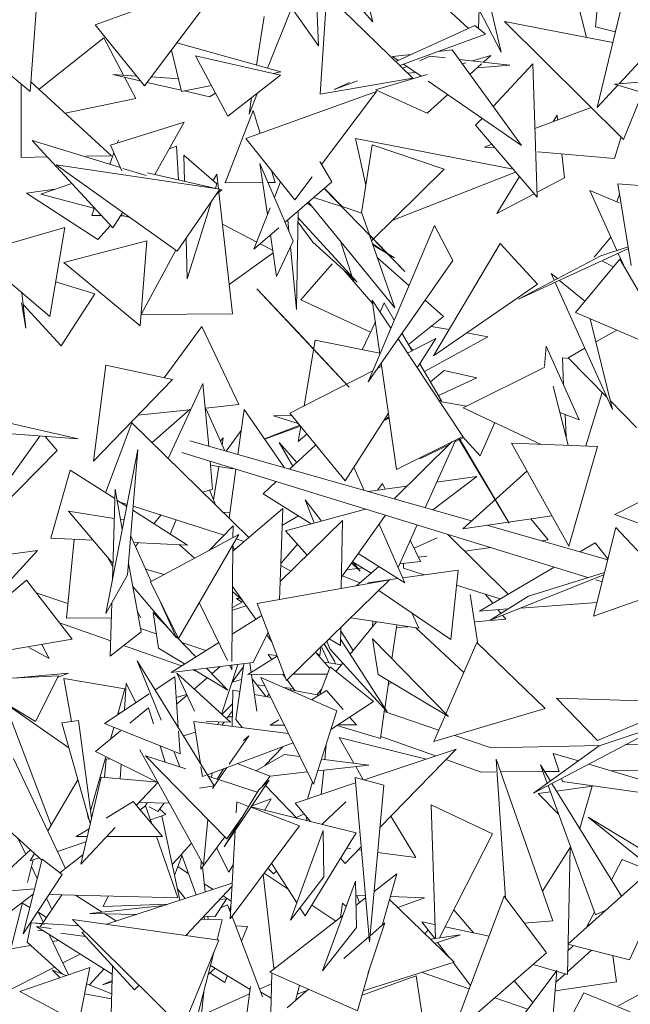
# Model space of a CAD drawing. Header units: millimetres. Extents: x -14485 to 13127, y -18923 to 3272.
# Tile 29 of 119: x 10196 to 10365, y 1965 to 2237. Entities that reach past the tile are written whole.
import ezdxf

# ---------------------------------------------------------------- set-up
doc = ezdxf.new("R2010")
doc.units = ezdxf.units.MM
doc.layers.add('G-IMPT', color=7, linetype='Continuous', lineweight=5)

# ---------------------------------------------------------------- blocks, each defined once
blk = doc.blocks.new('ÁRVORES ORNAMENTAIS - Pequeno e Médio Porte - Ipê-roxo-2865575-CORTE_CALÇADA')
at = {"layer": 'G-IMPT', "color": 253, "true_color": 0xaaaaaa}
for p, q in [((6536.92, 2264.12), (6538.41, 2229.7)), ((6518.35, 2258.35), (6538.41, 2229.7)), ((6583.18, 2258.18), (6582.61, 2234.55)), ((6537.35, 2254.18), (6553.45, 2236.33)), ((6588.85, 2227.95), (6583.05, 2252.74)), ((6607.24, 2252.49), (6612.39, 2232.08)), ((6476.76, 2235.49), (6512.92, 2248.66)), ((6490.35, 2218.67), (6512.92, 2248.66)), ((6614.92, 2234.96), (6616.02, 2247.59)), ((6540.72, 2243.95), (6538.91, 2216.45)), ((6540.72, 2243.95), (6564.49, 2220.85)), ((6644.34, 2244), (6621.38, 2219.25)), ((6458.85, 2217.14), (6460.53, 2240.65)), ((6571.56, 2242.14), (6579.81, 2234.56)), ((6523.43, 2237.82), (6521.34, 2224.41)), ((6531.01, 2240.27), (6524.32, 2223.57)), ((6552.64, 2239.24), (6553.45, 2236.33)), ((6588.85, 2227.95), (6582.74, 2239.71)), ((6621.72, 2239.03), (6615.33, 2212.73)), ((6490.35, 2218.67), (6476.76, 2235.49)), ((6581.61, 2235.37), (6559.76, 2225.44)), ((6581.61, 2235.37), (6584.54, 2232.97)), ((6622.65, 2203.91), (6589.72, 2236.48)), ((6619.69, 2230.66), (6589.72, 2236.48)), ((6437.12, 2235.02), (6458.85, 2217.14)), ((6584.54, 2232.97), (6560.9, 2224.33)), ((6614.92, 2234.96), (6620.41, 2233.62)), ((6479.14, 2231.98), (6461.3, 2217.76)), ((6484.57, 2221.64), (6479.14, 2231.98)), ((6499.32, 2230.59), (6528, 2222.54)), ((6497.8, 2228.57), (6500.61, 2217.17)), ((6504.43, 2227.01), (6513.38, 2210.37)), ((6504.43, 2227.01), (6527.92, 2221.65)), ((6563.96, 2227.35), (6558.84, 2226.78)), ((6569.16, 2226.92), (6566.34, 2225.64)), ((6573.38, 2226.43), (6569.16, 2226.92)), ((6575.33, 2228.62), (6571.45, 2228.19)), ((6575.33, 2228.62), (6594.47, 2202.24)), ((6580.88, 2225.57), (6586.03, 2227.11)), ((6583.94, 2225.22), (6586.03, 2227.11)), ((6558.84, 2226.78), (6560.37, 2225.72)), ((6561.87, 2224.69), (6566.75, 2221.33)), ((6591.27, 2224.38), (6577.24, 2225.99)), ((6578.14, 2224.75), (6579.11, 2225.04)), ((6580.23, 2221.86), (6583.4, 2224.73)), ((6591.27, 2224.38), (6582.25, 2223.69)), ((6586.64, 2213.03), (6597.61, 2224.74)), ((6597.61, 2224.74), (6598.74, 2188.02)), ((6489.21, 2220.09), (6481.65, 2221.82)), ((6488.14, 2221.41), (6481.65, 2221.82)), ((6513.38, 2210.37), (6527.92, 2221.65)), ((6525.88, 2222.12), (6528, 2222.54)), ((6554.19, 2217.56), (6568.44, 2221.84)), ((6562.81, 2224.04), (6561.71, 2223.55)), ((6565.19, 2222.4), (6563.06, 2222.24)), ((6456.35, 2198.95), (6456.3, 2219.24)), ((6481.31, 2199.41), (6459.04, 2219.83)), ((6487.96, 2215.19), (6484.86, 2221.09)), ((6500.53, 2217.49), (6491.09, 2219.66)), ((6499.75, 2220.67), (6492.21, 2221.15)), ((6500.61, 2217.17), (6508.85, 2218.78)), ((6538.91, 2216.45), (6564.49, 2220.85)), ((6549.18, 2220.05), (6542.7, 2217.69)), ((6546.97, 2219.63), (6542.7, 2217.69)), ((6568.65, 2220.02), (6594.47, 2202.24)), ((6621.03, 2218.87), (6615.33, 2212.73)), ((6639.5, 2220.73), (6620.13, 2219.15)), ((6620.13, 2219.15), (6653.62, 2209.08)), ((6508.36, 2215.69), (6501.32, 2217.31)), ((6508.36, 2215.69), (6509.97, 2216.7)), ((6518.35, 2204.18), (6554.44, 2217.14)), ((6521.58, 2216.73), (6519.23, 2210.86)), ((6539.25, 2196.99), (6554.44, 2217.14)), ((6568.41, 2211.15), (6554.19, 2217.56)), ((6568.41, 2211.15), (6574.08, 2216.28)), ((6622.65, 2203.91), (6627.86, 2216.82)), ((6487.96, 2215.19), (6468.48, 2211.17)), ((6519.94, 2215.46), (6519.23, 2210.86)), ((6520.4, 2211.89), (6512.67, 2191.93)), ((6522.31, 2205.61), (6520.4, 2211.89)), ((6613.72, 2212.74), (6598.16, 2206.98)), ((6604.25, 2210.61), (6603.16, 2208.83)), ((6604.25, 2210.61), (6604.42, 2209.29)), ((6480.97, 2202.36), (6501.3, 2208.71)), ((6493.22, 2194.25), (6501.3, 2208.71)), ((6581.79, 2207.85), (6583.57, 2209.74)), ((6581.79, 2207.85), (6598.74, 2188.02)), ((6481.64, 2179.52), (6459.36, 2203.65)), ((6483.74, 2196.16), (6459.36, 2203.65)), ((6482.88, 2202.96), (6483.16, 2203.76)), ((6531.92, 2187.27), (6518.35, 2204.18)), ((6548.63, 2204.14), (6551.52, 2191.34)), ((6548.63, 2204.14), (6592.15, 2195.73)), ((6586.29, 2202.59), (6584.24, 2201.83)), ((6620.13, 2198.65), (6621.94, 2204.61)), ((6480.8, 2197.06), (6481.92, 2200.23)), ((6480.97, 2202.36), (6484.15, 2195.23)), ((6499.22, 2202.08), (6497.19, 2201.37)), ((6499.75, 2192.76), (6499.22, 2202.08)), ((6553.26, 2202.42), (6550.31, 2183.64)), ((6573.09, 2195.73), (6553.26, 2202.42)), ((6587.16, 2201.57), (6584.24, 2201.83)), ((6620.13, 2198.65), (6598.95, 2200.52)), ((6605.55, 2199.94), (6606.36, 2193.34)), ((6463.58, 2199.08), (6456.35, 2198.95)), ((6481.31, 2199.41), (6474.19, 2199.28)), ((6501.25, 2199.59), (6510.37, 2191.71)), ((6501.25, 2199.59), (6501.45, 2192.37)), ((6531.38, 2175.82), (6522.25, 2197.31)), ((6522.25, 2197.31), (6524.33, 2183.08)), ((6542.11, 2192.19), (6538.76, 2197.81)), ((6499.39, 2173.12), (6466.02, 2196.91)), ((6511.16, 2190.21), (6466.02, 2196.91)), ((6490.84, 2193.98), (6484.42, 2195.95)), ((6491.22, 2194.7), (6511.71, 2190.04)), ((6510.32, 2194.31), (6509.38, 2192.57)), ((6510.78, 2190.27), (6510.32, 2194.31)), ((6526.45, 2192.06), (6525.48, 2195.23)), ((6573.09, 2195.73), (6553.03, 2175.97)), ((6558.74, 2181.6), (6592.83, 2194.93)), ((6470.29, 2191.81), (6461.74, 2188.78)), ((6510.37, 2191.71), (6509.98, 2190.44)), ((6523.02, 2192.03), (6512.67, 2191.93)), ((6526.45, 2192.06), (6524.49, 2192.04)), ((6527.96, 2192.21), (6526.25, 2187.9)), ((6542.11, 2192.19), (6529.16, 2181.05)), ((6531.92, 2187.27), (6536.7, 2193.62)), ((6593.89, 2193.69), (6587.68, 2183.53)), ((6606.36, 2193.34), (6598.95, 2189.45)), ((6624.73, 2169.18), (6621.05, 2191.7)), ((6621.05, 2191.7), (6662.46, 2188.47)), ((6457.81, 2189.14), (6465.63, 2190.16)), ((6457.81, 2189.14), (6477.46, 2176.31)), ((6499.39, 2173.12), (6511.16, 2190.21)), ((6510.17, 2188.77), (6511.71, 2190.04)), ((6514.71, 2155.78), (6510.89, 2189.36)), ((6562.23, 2167.46), (6540, 2190.37)), ((6545.05, 2185.36), (6540.05, 2190.42)), ((6597.96, 2188.93), (6587.68, 2183.53)), ((6621.42, 2186.44), (6613.28, 2189.87)), ((6620.77, 2173.29), (6613.28, 2189.87)), ((6476.66, 2184.91), (6461.74, 2188.78)), ((6508.87, 2186.87), (6502.2, 2165.47)), ((6536.65, 2185.44), (6535.31, 2186.35)), ((6535.66, 2186.65), (6559.47, 2157.46)), ((6544.78, 2185.45), (6537.16, 2187.93)), ((6620.72, 2186.74), (6621.53, 2188.79)), ((6475.83, 2182.97), (6476.52, 2184.95)), ((6481.64, 2179.52), (6484.38, 2183.82)), ((6525.1, 2185.01), (6520.6, 2173.7)), ((6532.76, 2184.15), (6532.3, 2157.06)), ((6550.37, 2183.62), (6544.99, 2185.38)), ((6550.37, 2183.62), (6552.45, 2177.63)), ((6475.83, 2182.97), (6478.5, 2182.92)), ((6483.75, 2182.83), (6484.76, 2182.81)), ((6486.39, 2182.38), (6483.88, 2183.04)), ((6529.93, 2181.72), (6530.24, 2178.51)), ((6532.71, 2181.2), (6536.83, 2175.61)), ((6549.09, 2164.51), (6532.73, 2182.4)), ((6443.66, 2172.51), (6468.38, 2179.63)), ((6464.23, 2155.04), (6468.38, 2179.63)), ((6477.46, 2176.31), (6481.01, 2180.2)), ((6511.89, 2180.51), (6521.36, 2175.62)), ((6527.44, 2179.57), (6520.6, 2173.7)), ((6570.4, 2180.16), (6552.1, 2137.05)), ((6575.46, 2170.53), (6570.4, 2180.16)), ((6468.1, 2170.02), (6491.06, 2175.91)), ((6489.18, 2152.53), (6491.06, 2175.91)), ((6501.89, 2176.75), (6502.2, 2165.47)), ((6525.14, 2177.6), (6526.82, 2166.12)), ((6531.38, 2175.82), (6526.82, 2166.12)), ((6549.09, 2164.51), (6536.83, 2175.61)), ((6547.7, 2166.03), (6544.48, 2175.84)), ((6562.23, 2167.46), (6552.43, 2177.69)), ((6552.5, 2177.49), (6559.47, 2157.46)), ((6614.53, 2171.41), (6619.13, 2176.93)), ((6499.01, 2173.39), (6489.43, 2155.67)), ((6513.79, 2163.91), (6525.87, 2172.62)), ((6522.28, 2175.14), (6525.76, 2173.35)), ((6530.65, 2174.27), (6532.3, 2157.06)), ((6557.26, 2172.59), (6553.33, 2175.09)), ((6553.46, 2174.75), (6559.41, 2171.22)), ((6588.58, 2175.19), (6570.16, 2144.26)), ((6588.58, 2175.19), (6598.85, 2163.96)), ((6623.98, 2173.8), (6593.65, 2159.84)), ((6623.89, 2174.3), (6616.31, 2171.86)), ((6464.23, 2155.04), (6443.66, 2172.51)), ((6468.1, 2170.02), (6489.18, 2152.53)), ((6575.46, 2170.53), (6552.1, 2137.05)), ((6554.64, 2171.35), (6563.37, 2163.6)), ((6559.41, 2171.22), (6557.42, 2172.49)), ((6616.31, 2171.86), (6593.65, 2159.84)), ((6609.33, 2156.21), (6621.63, 2170.94)), ((6619.85, 2168.81), (6616.6, 2170.4)), ((6622.58, 2169.29), (6621.14, 2172.49)), ((6621.63, 2170.94), (6631.98, 2153.02)), ((6542.2, 2169.65), (6533.56, 2159.66)), ((6545.41, 2167.84), (6553.42, 2158.54)), ((6476.68, 2161.38), (6465.85, 2164.64)), ((6548.15, 2164.66), (6547.82, 2165.66)), ((6602.66, 2166.96), (6604.38, 2165.53)), ((6602.66, 2166.96), (6603.51, 2165.07)), ((6603.77, 2164.5), (6619.61, 2129.43)), ((6604.96, 2165.05), (6611.89, 2159.28)), ((6546.88, 2135.6), (6521.43, 2162.69)), ((6531.29, 2152.21), (6521.43, 2162.69)), ((6598.85, 2163.96), (6570.16, 2144.26)), ((6457.64, 2151.84), (6456.53, 2161.58)), ((6467.41, 2146.98), (6476.68, 2161.38)), ((6552.77, 2150.76), (6533.56, 2159.66)), ((6558.4, 2151.89), (6553.27, 2159.63)), ((6555.38, 2144.77), (6553.27, 2159.63)), ((6567.85, 2159.63), (6572.96, 2155.1)), ((6457.64, 2151.84), (6456.43, 2158.89)), ((6467.41, 2146.98), (6456.89, 2158.38)), ((6555.41, 2156.4), (6556.56, 2158.84)), ((6559.34, 2154.09), (6556.56, 2158.84)), ((6514.71, 2155.78), (6489.43, 2155.6)), ((6550.5, 2145.92), (6554.12, 2153.64)), ((6563.29, 2147.35), (6572.96, 2155.1)), ((6609.33, 2156.21), (6634.17, 2145.64)), ((6613.43, 2154.46), (6619.61, 2129.43)), ((6495.83, 2138.2), (6506.19, 2152.35)), ((6516.39, 2130.77), (6506.19, 2152.35)), ((6546.88, 2135.6), (6531.29, 2152.21)), ((6574.45, 2151.47), (6569.55, 2152.37)), ((6615.01, 2148.08), (6620.75, 2151.35)), ((6534.47, 2130.44), (6537.49, 2148.56)), ((6555.36, 2144.93), (6537.49, 2148.56)), ((6578.22, 2122.03), (6560.38, 2148.91)), ((6564.29, 2145.65), (6561.46, 2150.47)), ((6562.99, 2144.98), (6570.81, 2148.97)), ((6570.81, 2148.97), (6565.68, 2140.93)), ((6567.65, 2139.91), (6585.16, 2149.5)), ((6585.16, 2149.5), (6579.35, 2150.57)), ((6563.79, 2146.49), (6564.45, 2145.73)), ((6601.29, 2146.87), (6600.78, 2141.36)), ((6601.29, 2146.87), (6610.38, 2126.59)), ((6607.33, 2143.71), (6611.97, 2146.35)), ((6607.53, 2143.51), (6605.73, 2143.71)), ((6606.08, 2136.18), (6605.73, 2143.71)), ((6607.33, 2143.71), (6618.12, 2132.72)), ((6476.28, 2115.14), (6479.67, 2141.69)), ((6498.08, 2137.72), (6479.67, 2141.69)), ((6530.49, 2128.41), (6553.4, 2140.09)), ((6554.68, 2140.75), (6555.87, 2141.35)), ((6559.91, 2112.87), (6555.74, 2142.26)), ((6572.37, 2131.85), (6566.39, 2142.06)), ((6573.07, 2140.18), (6569.33, 2137.04)), ((6582.15, 2138.14), (6573.07, 2140.18)), ((6600.9, 2141.09), (6578.37, 2129.9)), ((6498.08, 2137.72), (6476.28, 2115.14)), ((6582.15, 2138.14), (6571.54, 2133.27)), ((6506.52, 2136.62), (6496.95, 2115.95)), ((6508.11, 2119.29), (6506.52, 2136.62)), ((6607.35, 2119.56), (6603.15, 2135.83)), ((6571.62, 2131.98), (6572.37, 2131.85)), ((6616.75, 2134.12), (6612.24, 2119.39)), ((6502.79, 2129.34), (6488.56, 2127.85)), ((6492.46, 2120.36), (6502.97, 2129.5)), ((6516.39, 2130.77), (6507.28, 2129.81)), ((6512.53, 2118.03), (6507.42, 2129.5)), ((6517.91, 2129.45), (6516.19, 2116.99)), ((6529, 2113.35), (6517.91, 2129.45)), ((6579.24, 2130.33), (6571.85, 2131.63)), ((6599.91, 2119.82), (6578.37, 2129.9)), ((6619.02, 2131.8), (6626.22, 2124.47)), ((6440.45, 2128.54), (6472.08, 2121.34)), ((6526.02, 2127.65), (6530.99, 2127.81)), ((6526.02, 2127.65), (6532.84, 2125.55)), ((6530.49, 2128.41), (6545.79, 2109.8)), ((6557.7, 2128.44), (6545.79, 2109.8)), ((6557.85, 2127.41), (6556.72, 2126.47)), ((6557.9, 2127.01), (6556.72, 2126.47)), ((6610.38, 2126.59), (6605.02, 2128.57)), ((6606.75, 2121.89), (6606.46, 2128.04)), ((6486.92, 2125.8), (6479.59, 2106.49)), ((6486.92, 2125.8), (6519.19, 2094.15)), ((6533.23, 2125.09), (6523.51, 2121.32)), ((6523.54, 2121.27), (6533.43, 2124.84)), ((6532.84, 2120.61), (6533.52, 2124.73)), ((6583.03, 2116.67), (6587.08, 2125.82)), ((6461.48, 2122.12), (6438.79, 2090.44)), ((6441.42, 2123.6), (6472.08, 2121.34)), ((6462.98, 2122.01), (6466.26, 2118.12)), ((6511.35, 2120.69), (6512.12, 2121.65)), ((6512.12, 2121.65), (6511.81, 2119.64)), ((6517.1, 2123.62), (6512.88, 2117.93)), ((6535.21, 2122.67), (6532.84, 2120.61)), ((6578.22, 2122.03), (6559.91, 2112.87)), ((6576.31, 2121.07), (6567.82, 2102.33)), ((6577.28, 2121.13), (6576.07, 2120.54)), ((6577.09, 2121.46), (6591, 2098.12)), ((6577.23, 2121.53), (6591, 2098.12)), ((6578.45, 2121.7), (6577.43, 2121.2)), ((6583.03, 2116.67), (6578.17, 2122)), ((6479.75, 2073.21), (6488.54, 2118.41)), ((6485.71, 2083.83), (6488.54, 2118.41)), ((6580.65, 2098.69), (6502.91, 2120.76)), ((6527.59, 2120.32), (6531.34, 2113.83)), ((6527.59, 2120.32), (6532.42, 2114.84)), ((6530.4, 2112.96), (6537.64, 2119.71)), ((6559.26, 2104.76), (6575.35, 2120.59)), ((6574.55, 2119.81), (6566.42, 2115.85)), ((6591.68, 2120.11), (6615.46, 2119.27)), ((6591.68, 2120.11), (6607.52, 2091.78)), ((6615.46, 2119.27), (6607.52, 2091.78)), ((6620.19, 2100.46), (6655.72, 2118.47)), ((6438.79, 2090.44), (6466.26, 2118.12)), ((6612.79, 2083.1), (6500.69, 2117.57)), ((6509.19, 2107.5), (6508.49, 2115.17)), ((6514.76, 2113.04), (6508.59, 2114.05)), ((6510.89, 2113.67), (6509.47, 2104.44)), ((6515.63, 2112.98), (6513.77, 2099.46)), ((6551, 2107.11), (6548.17, 2113.52)), ((6469.89, 2112.69), (6464.56, 2093.94)), ((6469.89, 2112.69), (6482.16, 2104.84)), ((6569.97, 2101.72), (6582.13, 2110.91)), ((6582.13, 2110.91), (6571.02, 2109.4)), ((6595.96, 2112.46), (6578.27, 2096.54)), ((6481.52, 2082.35), (6482.24, 2107.47)), ((6484.26, 2096.41), (6482.24, 2107.47)), ((6509.19, 2107.5), (6506.44, 2106.65)), ((6523.15, 2106.2), (6526.76, 2109.56)), ((6562.84, 2108.29), (6552.03, 2106.81)), ((6554.71, 2107.18), (6556.06, 2108.98)), ((6556.8, 2107.46), (6556.06, 2108.98)), ((6510.01, 2103.15), (6508.3, 2107.23)), ((6523.15, 2106.2), (6536.37, 2097.89)), ((6482.79, 2104.44), (6485.49, 2102.72)), ((6485.6, 2103.27), (6483.68, 2103.88)), ((6512.34, 2094.79), (6487.26, 2102.74)), ((6528.6, 2102.14), (6514.77, 2090.4)), ((6528.6, 2102.14), (6527.67, 2076.98)), ((6551.38, 2101.98), (6529.34, 2095.98)), ((6534.69, 2104.52), (6537.26, 2098.14)), ((6534.69, 2104.52), (6539.22, 2098.67)), ((6469.36, 2101.35), (6482.01, 2099.36)), ((6469.36, 2101.35), (6481.66, 2087)), ((6487.17, 2101.64), (6502.22, 2092.02)), ((6492.98, 2097.93), (6494.9, 2100.32)), ((6513.98, 2100.98), (6512.04, 2101.16)), ((6532.9, 2100.07), (6528.43, 2097.49)), ((6544.76, 2083.23), (6556.91, 2100.28)), ((6602.86, 2100.11), (6578.27, 2096.54)), ((6597.03, 2099.26), (6601.8, 2093.45)), ((6637.52, 2094.2), (6620.19, 2100.46)), ((6483.77, 2099.08), (6484.54, 2098.96)), ((6497.44, 2095.08), (6499.15, 2098.97)), ((6508.2, 2090.55), (6514.83, 2097.35)), ((6514.83, 2097.35), (6514.8, 2094.08)), ((6527.86, 2081.97), (6545, 2098.82)), ((6544.71, 2080.04), (6545, 2098.82)), ((6562.26, 2081.62), (6555.12, 2097.78)), ((6565.67, 2097.59), (6560.37, 2085.89)), ((6618.25, 2088.01), (6584.85, 2097.49)), ((6620.46, 2096.92), (6614.37, 2072.41)), ((6620.46, 2096.92), (6636.18, 2080.18)), ((6464.56, 2093.94), (6476.22, 2093.35)), ((6486.58, 2094.46), (6492.22, 2082)), ((6492.08, 2081.93), (6516.39, 2094.93)), ((6499.74, 2066.31), (6516.39, 2094.93)), ((6535.24, 2089.22), (6529.34, 2095.98)), ((6571.14, 2094), (6564.83, 2091.16)), ((6574.16, 2094.98), (6590.8, 2078.52)), ((6471.01, 2093.61), (6468.83, 2071.89)), ((6487.34, 2092.78), (6502.22, 2092.02)), ((6487.87, 2091.61), (6488.76, 2092.71)), ((6500.02, 2092.14), (6504.23, 2088.42)), ((6514.79, 2092.17), (6514.52, 2059.97)), ((6515.21, 2090.77), (6514.79, 2091.77)), ((6517.88, 2093.03), (6515.69, 2093.73)), ((6528.04, 2086.93), (6532.58, 2092.27)), ((6566.61, 2087.54), (6563.75, 2093.35)), ((6578.8, 2090.38), (6585.98, 2091.34)), ((6599.95, 2093.21), (6601.8, 2093.45)), ((6610.59, 2090.18), (6614.79, 2092.66)), ((6618.32, 2088.29), (6614.79, 2092.66)), ((6434.41, 2087.07), (6460.82, 2090.53)), ((6460.82, 2090.53), (6447.57, 2076.09)), ((6481.63, 2086.02), (6480.05, 2088.88)), ((6549.38, 2089.72), (6562.26, 2081.62)), ((6566.05, 2088.68), (6568.31, 2088.98)), ((6489.43, 2068.12), (6485.97, 2087.06)), ((6528.02, 2086.38), (6530.76, 2084.82)), ((6547.55, 2087.16), (6549.92, 2084.85)), ((6547.83, 2087.55), (6549.92, 2084.85)), ((6548, 2087.33), (6552.93, 2084.31)), ((6548.88, 2080.78), (6555.05, 2086.16)), ((6550.61, 2085.73), (6549.35, 2085.59)), ((6566.61, 2087.54), (6560.82, 2086.88)), ((6561.84, 2087), (6561.84, 2085.64)), ((6582.89, 2073.85), (6603.44, 2085.97)), ((6485.71, 2083.83), (6479.75, 2073.21)), ((6490.67, 2085.43), (6495.76, 2083.89)), ((6545, 2083.58), (6549.83, 2081.61)), ((6549.18, 2085.57), (6546.18, 2085.23)), ((6561.65, 2083.01), (6577, 2085.14)), ((6567.56, 2083.83), (6561.84, 2085.64)), ((6574.92, 2065.95), (6577, 2085.14)), ((6585.76, 2071.36), (6617.2, 2083.79)), ((6617.32, 2084.52), (6596.36, 2077.96)), ((6457.77, 2082.38), (6430.74, 2059.42)), ((6470.43, 2066.05), (6457.77, 2082.38)), ((6487.15, 2080.59), (6499.24, 2066.49)), ((6492.08, 2081.93), (6499.74, 2066.31)), ((6514.69, 2080.65), (6521.1, 2071.58)), ((6521.52, 2075.88), (6558.04, 2082.43)), ((6529.54, 2054.66), (6558.04, 2082.43)), ((6552, 2081.67), (6560.35, 2082.83)), ((6588.53, 2077.18), (6576.55, 2080.98)), ((6616.73, 2081.88), (6614.96, 2082.43)), ((6469.23, 2075.88), (6460.51, 2078.85)), ((6514.68, 2079.2), (6517.42, 2076.79)), ((6574.92, 2065.95), (6555.09, 2079.55)), ((6580.3, 2078.42), (6582.44, 2064.82)), ((6586.51, 2075.99), (6584.51, 2078.45)), ((6585.76, 2071.36), (6596.36, 2077.96)), ((6636.18, 2080.18), (6614.37, 2072.41)), ((6480.93, 2061.43), (6481.35, 2076.06)), ((6494.28, 2077.45), (6499.24, 2066.49)), ((6505.49, 2076.19), (6513.25, 2060.22)), ((6518.49, 2075.28), (6514.64, 2074.13)), ((6517.63, 2076.49), (6514.65, 2074.85)), ((6515.81, 2077.3), (6516.7, 2077.43)), ((6517.28, 2076.3), (6515.81, 2077.3)), ((6521.52, 2075.88), (6529.54, 2054.66)), ((6615.32, 2076.2), (6594.13, 2074.67)), ((6489.4, 2071.95), (6488.4, 2073.77)), ((6494.21, 2063.62), (6492.76, 2073.43)), ((6492.76, 2073.43), (6497.64, 2068.36)), ((6514.59, 2067.49), (6522.75, 2072.62)), ((6566.1, 2069.08), (6564.14, 2073.34)), ((6590.67, 2074.42), (6582.89, 2073.85)), ((6588.75, 2073.22), (6587.94, 2074.22)), ((6590.09, 2071.57), (6589.17, 2072.71)), ((6481.05, 2065.6), (6466.9, 2070.6)), ((6481.23, 2071.93), (6468.83, 2071.89)), ((6547.12, 2061.97), (6554.4, 2070.9)), ((6566.1, 2069.08), (6547.33, 2071.99)), ((6553.35, 2069.61), (6553.39, 2071.05)), ((6560.05, 2070.02), (6558.69, 2060.67)), ((6563.19, 2069.51), (6559.94, 2069.26)), ((6590.09, 2071.57), (6581.48, 2070.91)), ((6480.93, 2061.43), (6489.43, 2068.12)), ((6493.63, 2067.58), (6489.26, 2069.07)), ((6499.06, 2066.88), (6504.55, 2061.18)), ((6520.41, 2059.61), (6524.48, 2068.05)), ((6524.12, 2067.3), (6525.51, 2065.33)), ((6544.46, 2064.33), (6544.54, 2069.27)), ((6544.53, 2068.51), (6547.96, 2063)), ((6578.5, 2056.86), (6565.3, 2069.2)), ((6470.43, 2066.05), (6430.74, 2059.42)), ((6462, 2064.65), (6464.1, 2060.79)), ((6500.58, 2058.69), (6484.62, 2064.33)), ((6497.75, 2056.91), (6510.86, 2065.15)), ((6507.32, 2062.92), (6500.7, 2065.18)), ((6542.82, 2060.06), (6539.99, 2064.84)), ((6540.74, 2065.57), (6541.52, 2063.44)), ((6541.33, 2066.15), (6544.46, 2064.33)), ((6544.49, 2066.09), (6557.33, 2046)), ((6554.9, 2056.37), (6553.29, 2066.17)), ((6553.29, 2066.17), (6574.28, 2044.78)), ((6573.59, 2045.49), (6582.09, 2065.16)), ((6600.98, 2046.98), (6582.09, 2065.16)), ((6458.42, 2063.77), (6464.1, 2060.79)), ((6494.21, 2063.62), (6501.45, 2059.24)), ((6527.01, 2061.36), (6518.92, 2056.37)), ((6525.56, 2060.46), (6524.5, 2061.89)), ((6526.94, 2061.54), (6524.5, 2061.89)), ((6537.62, 2062.53), (6541.44, 2058.05)), ((6538.82, 2061.6), (6537.85, 2062.27)), ((6538.82, 2061.6), (6539.05, 2063.77)), ((6541.29, 2059.52), (6539.31, 2063.77)), ((6557.33, 2046), (6541.52, 2063.44)), ((6509.62, 2025.62), (6488.4, 2060.14)), ((6494.98, 2043.77), (6488.4, 2060.14)), ((6497.75, 2056.91), (6520.41, 2059.61)), ((6511.24, 2058.52), (6508.99, 2056.57)), ((6511.62, 2045.43), (6516.18, 2059.1)), ((6513.93, 2058.84), (6514.51, 2057.64)), ((6514.52, 2058.91), (6514.51, 2057.64)), ((6515.6, 2043.9), (6517.77, 2059.29)), ((6519.84, 2056.93), (6519.45, 2059.49)), ((6544.73, 2059.04), (6540.03, 2059.7)), ((6542.82, 2060.06), (6543.07, 2059.27)), ((6543.2, 2057.16), (6545.1, 2059.49)), ((6441.58, 2054.74), (6466.67, 2055.94)), ((6469.41, 2056.75), (6455.17, 2055.39)), ((6460.31, 2043.34), (6466.67, 2055.94)), ((6466.52, 2055.64), (6469.41, 2056.75)), ((6499.28, 2056.73), (6504.14, 2046.24)), ((6499.28, 2056.73), (6514.09, 2043.17)), ((6504.84, 2057.19), (6503.63, 2057.61)), ((6504.05, 2057.66), (6513.35, 2052.03)), ((6507.54, 2058.08), (6513.35, 2052.03)), ((6517.64, 2058.38), (6514.57, 2054.27)), ((6518.92, 2056.37), (6528.88, 2056.41)), ((6521.43, 2046.27), (6519.92, 2056.37)), ((6529.23, 2055.5), (6528.55, 2056.41)), ((6531.35, 2056.42), (6540.84, 2056.46)), ((6538.67, 2050.73), (6541.59, 2058.43)), ((6553.6, 2048.92), (6541.59, 2058.43)), ((6554.9, 2056.37), (6574.28, 2044.78)), ((6460.31, 2043.34), (6441.58, 2054.74)), ((6484.91, 2052.4), (6468.13, 2055.2)), ((6470.19, 2043.38), (6468.13, 2055.2)), ((6484.83, 2046.46), (6485.3, 2053.95)), ((6487.97, 2048.55), (6485.3, 2053.95)), ((6493.33, 2052.11), (6498.71, 2055.7)), ((6498.71, 2055.7), (6499.72, 2041.72)), ((6507.71, 2055.45), (6504.1, 2052.32)), ((6514.56, 2054.24), (6517.16, 2054.95)), ((6523.95, 2050.22), (6520.1, 2055.17)), ((6523.6, 2053.26), (6521.42, 2053.48)), ((6543.51, 2046.33), (6522.46, 2055.56)), ((6537.04, 2026.11), (6522.46, 2055.56)), ((6531.87, 2051.93), (6529.72, 2054.83)), ((6557.81, 2054.63), (6556.7, 2046.99)), ((6557.66, 2053.56), (6558.63, 2054.14)), ((6479.34, 2042.8), (6491.68, 2051.02)), ((6484.91, 2052.4), (6482.89, 2045.16)), ((6499.12, 2050.02), (6502.02, 2050.81)), ((6502.12, 2050.6), (6499.26, 2048.12)), ((6514.81, 2052.02), (6514.55, 2042.04)), ((6514.81, 2052.02), (6516.69, 2051.65)), ((6520.75, 2050.85), (6525.22, 2049.97)), ((6524.25, 2050.17), (6524.74, 2050.95)), ((6531.46, 2052.49), (6528.89, 2052.74)), ((6538.51, 2050.63), (6529.81, 2052.34)), ((6540.64, 2051.94), (6536.5, 2049.4)), ((6537.96, 2050.74), (6539.29, 2052.37)), ((6540.64, 2051.94), (6545.19, 2046.68)), ((6469.49, 2036.14), (6451.8, 2048.47)), ((6451.8, 2048.47), (6464.58, 2014.74)), ((6514.71, 2048.26), (6511.73, 2045.33)), ((6553.6, 2048.92), (6541.86, 2041.17)), ((6604.09, 2049.78), (6640.65, 2048.73)), ((6604.09, 2049.78), (6615.39, 2038.15)), ((6640.65, 2048.73), (6615.39, 2038.15)), ((6483.02, 2045.62), (6483.97, 2045.89)), ((6486.32, 2042.88), (6491.48, 2047.14)), ((6492.85, 2042.71), (6491.48, 2047.14)), ((6513.05, 2044.12), (6514.66, 2046.29)), ((6543.51, 2046.33), (6537.04, 2026.11)), ((6556.66, 2046.74), (6555.5, 2038.71)), ((6571.66, 2041.03), (6556.58, 2046.16)), ((6600.98, 2046.98), (6570.27, 2037.82)), ((6570.27, 2037.82), (6573.49, 2045.25)), ((6467.54, 2042.97), (6472.13, 2043.68)), ((6467.54, 2042.97), (6475.43, 2015.33)), ((6472.13, 2043.68), (6475.78, 2016.83)), ((6479.34, 2042.8), (6500.25, 2034.42)), ((6505.8, 2031.83), (6503.96, 2043.37)), ((6503.96, 2043.37), (6530.12, 2040.08)), ((6507.4, 2043.34), (6514.09, 2043.17)), ((6510.65, 2042.53), (6510.9, 2043.25)), ((6511.76, 2042.39), (6512.38, 2043.21)), ((6514.62, 2044.7), (6513.49, 2044.71)), ((6515.6, 2043.9), (6517.36, 2041.68)), ((6527.44, 2043.85), (6525.08, 2042.41)), ((6525.08, 2042.41), (6528.97, 2042.41)), ((6543.48, 2042.24), (6555.5, 2038.71)), ((6543.76, 2042.42), (6548.86, 2042.42)), ((6547.01, 2044.57), (6548.86, 2042.42)), ((6597.73, 2023.57), (6634.06, 2042.74)), ((6634.06, 2042.74), (6615.92, 2036.66)), ((6476.85, 2035.06), (6483.77, 2040.77)), ((6481.94, 2041.76), (6481.04, 2038.52)), ((6499.79, 2040.72), (6500.25, 2034.42)), ((6504.43, 2040.45), (6501.15, 2039.4)), ((6586.12, 2036.11), (6576.05, 2039.54)), ((6507.74, 2028.68), (6531.41, 2037.48)), ((6513.77, 2031.65), (6519.15, 2039.46)), ((6517.7, 2038.18), (6519.15, 2039.46)), ((6540.53, 2037.01), (6540.13, 2032.88)), ((6548.2, 2031.87), (6544.13, 2039)), ((6568.11, 2032.99), (6544.13, 2039)), ((6570.75, 2033.88), (6555.58, 2039.25)), ((6637.36, 2037.21), (6622.99, 2036.9)), ((6493.91, 2026.68), (6476.85, 2035.06)), ((6489.13, 2035.55), (6506.7, 2003.88)), ((6496.1, 2032.18), (6494.72, 2036.64)), ((6500.14, 2030.91), (6498.55, 2034.88)), ((6521.13, 2029.81), (6529, 2034.29)), ((6523.59, 2031.21), (6528.63, 2036.45)), ((6533.25, 2033.75), (6529, 2034.29)), ((6551.06, 2027.26), (6576.38, 2035.78)), ((6576.38, 2035.78), (6555.37, 2014.13)), ((6616.2, 2036.75), (6586.12, 2036.11)), ((6597.73, 2023.57), (6615.92, 2036.66)), ((6603.21, 2034.59), (6610.14, 2032.5)), ((6603.21, 2034.59), (6604.85, 2029.55)), ((6454.22, 2033.13), (6468.55, 2002.85)), ((6479.69, 2033.67), (6475.52, 2018.74)), ((6479.35, 2027.91), (6479.81, 2033)), ((6480.84, 2033.1), (6479.81, 2033)), ((6483.65, 2027.55), (6483.9, 2031.6)), ((6513.13, 2010.99), (6490.67, 2033.95)), ((6501.77, 2030.32), (6490.67, 2033.95)), ((6525.06, 2028.33), (6516, 2031.75)), ((6552.27, 2031.35), (6539.24, 2033)), ((6583.32, 2029.44), (6573.57, 2032.89)), ((6590.01, 1994.65), (6587.44, 2032.96)), ((6587.44, 2032.96), (6603.11, 1988.44)), ((6602.44, 2026.96), (6599.66, 2031.46)), ((6599.66, 2031.46), (6601.55, 2026.32)), ((6613.02, 2031.64), (6649.14, 2020.75)), ((6506.39, 2028.17), (6505.95, 2030.91)), ((6509.03, 2029.16), (6508.92, 2027.99)), ((6509.14, 2024.93), (6513.1, 2030.67)), ((6510.44, 2027.49), (6512.18, 2030.33)), ((6525.06, 2028.3), (6535.38, 2029.46)), ((6538.21, 2029.78), (6552.27, 2031.35)), ((6539.84, 2029.96), (6539.19, 2023.26)), ((6550.78, 2027.33), (6548.72, 2030.95)), ((6587.32, 2029.45), (6583.32, 2029.44)), ((6600.35, 2029.58), (6588.67, 2029.47)), ((6604.83, 2029.62), (6600.82, 2029.58)), ((6640.17, 2029.96), (6619.24, 2029.76)), ((6472.01, 2027.32), (6463.66, 2013.19)), ((6478.4, 2027.99), (6472.78, 2004.01)), ((6478.4, 2027.99), (6494.16, 2026.65)), ((6488.13, 2020.26), (6494.16, 2026.65)), ((6506.39, 2028.17), (6507.44, 2028.56)), ((6510.65, 2027.42), (6507.97, 2028.3)), ((6521.49, 2023.88), (6510.82, 2027.37)), ((6512.35, 2008.79), (6524.83, 2027.22)), ((6521.91, 2024.57), (6524.83, 2027.22)), ((6525.06, 2028.33), (6522.97, 2025.53)), ((6531.97, 2020.83), (6548.62, 2026.44)), ((6535.38, 2021.98), (6536.74, 2026.71)), ((6556.44, 2025.82), (6548.49, 2027.95)), ((6548.49, 2027.95), (6552.48, 1982.59)), ((6622.06, 1995.19), (6602.86, 2026.28)), ((6605.47, 2027.65), (6605.74, 2026.82)), ((6649.14, 2020.75), (6605.74, 2026.82)), ((6509.62, 2025.62), (6505.53, 2025.02)), ((6512.35, 2008.79), (6521.91, 2024.57)), ((6532.56, 2016.65), (6523.82, 2025.73)), ((6556.44, 2025.82), (6552.48, 1982.59)), ((6599.09, 2023.48), (6602.42, 2023.94)), ((6599.09, 2023.48), (6604.67, 2017.81)), ((6601.77, 2025.7), (6614.85, 1990.04)), ((6604.15, 2024.18), (6613.92, 2025.54)), ((6610.54, 2013.85), (6613.92, 2025.54)), ((6487.25, 2021.3), (6479.79, 2016.7)), ((6487.25, 2021.3), (6495.36, 2011.69)), ((6497.3, 2020.82), (6488.87, 2021.05)), ((6491.14, 2020.99), (6490.44, 2019.92)), ((6494.05, 2018.52), (6495.79, 2020.86)), ((6515.9, 2021.2), (6515.73, 2018.19)), ((6519.12, 2019.97), (6515.9, 2021.2)), ((6520.03, 2020.13), (6525.39, 2022.05)), ((6523.55, 2018.87), (6525.39, 2022.05)), ((6531.97, 2020.83), (6536.17, 2015.76)), ((6545.96, 2021.21), (6539.31, 2014.98)), ((6474.88, 2016.44), (6474.51, 2018.56)), ((6490.7, 2020.13), (6489.22, 2018.97)), ((6490.7, 2020.13), (6492.45, 2015.15)), ((6494.05, 2018.52), (6491.68, 2019.83)), ((6494.58, 2019.23), (6496.23, 2017.71)), ((6533.17, 2014.61), (6519.76, 2019.72)), ((6548.83, 2012.63), (6519.81, 2019.8)), ((6532.32, 2016.9), (6534.42, 2017.87)), ((6569.49, 2020.4), (6586.44, 2012.36)), ((6569.49, 2020.4), (6570.68, 1983.53)), ((6449.61, 2016.42), (6462.02, 2005.1)), ((6492.05, 2016.28), (6496.23, 2017.71)), ((6500.1, 1994.06), (6495.14, 2017.34)), ((6507.85, 2016.38), (6506.7, 2003.88)), ((6513.13, 2010.99), (6517.26, 2016.9)), ((6535.08, 2017.07), (6535.2, 2016)), ((6558.38, 2017.23), (6565.24, 2005.85)), ((6632.85, 2004.85), (6612.84, 2017)), ((6630.53, 2002.77), (6612.84, 2017)), ((6475.07, 2013.79), (6471.54, 2011.62)), ((6472.78, 2004.01), (6482.31, 2014.1)), ((6533.17, 2014.61), (6514.05, 1988.93)), ((6515.45, 2013.36), (6514.05, 1988.93)), ((6539.71, 2013.35), (6530.64, 1988.59)), ((6548.83, 2012.63), (6534.73, 1989.76)), ((6539.71, 2013.35), (6539.89, 2000.58)), ((6586.44, 2012.36), (6571.77, 1983.7)), ((6457.58, 2006.73), (6455.53, 2011.01)), ((6466.34, 2007.51), (6474.23, 2010.2)), ((6471.54, 2011.62), (6474.57, 2011.63)), ((6479.99, 2011.64), (6495.36, 2011.69)), ((6493.66, 2011.69), (6499.58, 1994.74)), ((6503.38, 2009.86), (6500.55, 2006.81)), ((6512.55, 2011.58), (6505.9, 2002.67)), ((6639.49, 2010.79), (6607.27, 1981.95)), ((6624.23, 1977.6), (6639.49, 2010.79)), ((6458.9, 2007.94), (6453.01, 2002.53)), ((6459.98, 2006.96), (6458.78, 2004.93)), ((6513.66, 2001.84), (6510.24, 2008.49)), ((6550.18, 2008.78), (6545.74, 2004.21)), ((6546.21, 2008.39), (6547.35, 2008.24)), ((6549.39, 2007.97), (6550.26, 2007.85)), ((6554.74, 2007.25), (6565.24, 2005.85)), ((6600.24, 1996.57), (6607.92, 2008.6)), ((6607.92, 2008.6), (6607.12, 1973.62)), ((6462.1, 2005.41), (6456.87, 1984.79)), ((6458.07, 1998.94), (6459.63, 2005.22)), ((6458.78, 2004.93), (6461.27, 2005.78)), ((6462.1, 2005.41), (6467.61, 2001.17)), ((6473.4, 2006.63), (6467, 2001.64)), ((6500.58, 2006.71), (6498, 2003.93)), ((6498.64, 2000.9), (6500.73, 2006.31)), ((6500.55, 2006.81), (6504.6, 1995.53)), ((6506.04, 2005.06), (6505.9, 2002.67)), ((6525.47, 2004.27), (6532.4, 1993.41)), ((6544.53, 2005.67), (6545.74, 2004.21)), ((6622.23, 2005.35), (6619.26, 1999.71)), ((6622.23, 2005.35), (6629.93, 2002.23)), ((6460.75, 2000.09), (6459.17, 2003.38)), ((6502.46, 2001.49), (6499.58, 2003.34)), ((6506.36, 2003.29), (6507.12, 1996.36)), ((6513.66, 2001.84), (6514.91, 2003.99)), ((6523.43, 2001.53), (6530.03, 1997.13)), ((6526.01, 2001.35), (6524.45, 2002.9)), ((6526.01, 2001.35), (6526.83, 2002.14)), ((6456.87, 1984.79), (6467.61, 2001.17)), ((6479.89, 1987.44), (6514.61, 1998.81)), ((6523.17, 2001.18), (6526.08, 1975.36)), ((6530.64, 1988.59), (6539.89, 2000.58)), ((6548.6, 1999.37), (6539.49, 1974.63)), ((6548.6, 1999.37), (6548.87, 1986.53)), ((6560.04, 2001.38), (6553.75, 1996.51)), ((6555.95, 1987.14), (6560.04, 2001.38)), ((6460.03, 1997.26), (6438.44, 1995.48)), ((6501.62, 1994.56), (6499.4, 1997.34)), ((6501.77, 1984.35), (6514.56, 1997.94)), ((6509.32, 1997.08), (6506.87, 1998.65)), ((6459.65, 1995.76), (6439.02, 1980.2)), ((6453.51, 1980.68), (6456.67, 1993.34)), ((6458.73, 1992.11), (6456.54, 1993.41)), ((6461.54, 1986.71), (6467.6, 1995.56)), ((6464.84, 1991.52), (6463.34, 1994.66)), ((6499.58, 1994.74), (6464, 1995.65)), ((6471.32, 1995.47), (6478.72, 1990.83)), ((6479, 1992.32), (6480.33, 1995.23)), ((6509.87, 1989.64), (6513.04, 1994.46)), ((6511.09, 1994.26), (6513.04, 1994.46)), ((6514.33, 1993.85), (6512.08, 1995.3)), ((6551.41, 1994.7), (6548.74, 1992.63)), ((6551.36, 1995.33), (6549.04, 1995.41)), ((6549.04, 1995.41), (6549.71, 1993.37)), ((6575.84, 1976.96), (6558.01, 1994.3)), ((6567.68, 1994.78), (6558.24, 1995.1)), ((6567.68, 1994.78), (6560.29, 1992.07)), ((6575.2, 1956.89), (6589.63, 1995.16)), ((6601.38, 1979.53), (6589.63, 1995.16)), ((6462.44, 1988.02), (6460.98, 1991.06)), ((6463.36, 1989.36), (6461.18, 1990.66)), ((6475.3, 1990.46), (6495.74, 1992.63)), ((6479, 1992.32), (6496.85, 1992.99)), ((6511.4, 1991.96), (6513.33, 1992.82)), ((6513.33, 1992.82), (6514.15, 1990.66)), ((6513.92, 1991.25), (6514.3, 1993.28)), ((6533.29, 1992.03), (6534.73, 1989.76)), ((6536.58, 1992.76), (6543.21, 1988.34)), ((6545.01, 1993.23), (6544.47, 1989.32)), ((6546.02, 1992.37), (6545.01, 1993.23)), ((6575.74, 1991.46), (6581.17, 1985.09)), ((6614.57, 1990.8), (6612.59, 1987.04)), ((6617.73, 1991.32), (6614.85, 1990.04)), ((6457.95, 1982.5), (6459.21, 1988.35)), ((6500.92, 1958.79), (6470.5, 1988.76)), ((6510.94, 1983.06), (6470.5, 1988.76)), ((6488.19, 1990.16), (6475.3, 1990.46)), ((6479.45, 1990.37), (6482.67, 1988.35)), ((6505.99, 1988.84), (6511.85, 1988.64)), ((6506.73, 1989.62), (6507.02, 1988.8)), ((6509.87, 1989.64), (6506.82, 1989.72)), ((6507.84, 1989.69), (6507.94, 1988.77)), ((6510.43, 1983.13), (6511.85, 1988.64)), ((6514.55, 1989.6), (6522.92, 1967.47)), ((6545.07, 1989.78), (6524.98, 1974.21)), ((6570.49, 1983.5), (6566.94, 1988.14)), ((6570.56, 1987.36), (6566.94, 1988.14)), ((6595.18, 1987.77), (6603.11, 1988.44)), ((6472.25, 1987.03), (6459.48, 1987.88)), ((6459.48, 1987.88), (6462.83, 1987.52)), ((6460.59, 1986.83), (6464.63, 1986.3)), ((6460.59, 1986.83), (6481.47, 1973.66)), ((6460.93, 1985.81), (6462.54, 1985.6)), ((6473.06, 1985.2), (6473.85, 1985.46)), ((6487.64, 1969.34), (6473.06, 1985.2)), ((6518.79, 1986.88), (6515.53, 1987.01)), ((6517.13, 1982.78), (6518.79, 1986.88)), ((6539.49, 1974.63), (6548.87, 1986.53)), ((6552.07, 1973.82), (6556.73, 1987.82)), ((6556.73, 1987.82), (6552.63, 1984.26)), ((6567.76, 1984.82), (6568.66, 1985.89)), ((6585.48, 1984.17), (6573.34, 1986.77)), ((6612.59, 1987.04), (6613.64, 1987.65)), ((6467.75, 1973.7), (6457.95, 1982.5)), ((6469.4, 1973.49), (6464.06, 1984.64)), ((6465, 1982.67), (6466.71, 1982.97)), ((6467.3, 1984.96), (6474.12, 1984.05)), ((6500.92, 1958.79), (6510.94, 1983.06)), ((6552.35, 1984.02), (6545.42, 1978)), ((6577.57, 1984.58), (6569.3, 1983.32)), ((6577.57, 1984.58), (6570.47, 1982.18)), ((6452.39, 1980.48), (6458.93, 1981.62)), ((6574.46, 1978.3), (6571.29, 1982.45)), ((6607.13, 1974.29), (6613.81, 1980.27)), ((6624.23, 1977.6), (6607.27, 1981.95)), ((6607.27, 1980.14), (6608.76, 1981.57)), ((6607.27, 1980.12), (6608.79, 1981.56)), ((6467.82, 1976.79), (6472.63, 1979.24)), ((6503.1, 1954.76), (6509.53, 1979.64)), ((6601.38, 1979.53), (6575.2, 1956.89)), ((6619.63, 1978.78), (6620.63, 1971.53)), ((6645.73, 1978.4), (6621.16, 1964.95)), ((6449.49, 1967.46), (6465.58, 1975.65)), ((6475.29, 1975.52), (6455.93, 1968.87)), ((6468.78, 1973.28), (6465.03, 1974.79)), ((6467.06, 1972.69), (6465.03, 1974.79)), ((6475.29, 1975.52), (6472.26, 1960.23)), ((6475.16, 1970.71), (6479.19, 1975.1)), ((6481.53, 1975.99), (6480.88, 1950.21)), ((6507.97, 1973.61), (6509.87, 1975.36)), ((6508.62, 1976.11), (6519.56, 1969.5)), ((6526.9, 1975.7), (6526.08, 1975.36)), ((6549.17, 1963.57), (6552.39, 1974.77)), ((6575.84, 1976.96), (6550.75, 1969.08)), ((6580.36, 1970.58), (6575.55, 1976.87)), ((6604.24, 1974.7), (6591.3, 1957.53)), ((6597.68, 1976.33), (6607.12, 1973.62)), ((6604.24, 1974.7), (6602.14, 1951.08)), ((6481.42, 1971.93), (6478.8, 1970.74)), ((6512.52, 1971.41), (6508.43, 1974.03)), ((6512.52, 1971.41), (6513.29, 1973.29)), ((6549.17, 1963.57), (6524.98, 1974.21)), ((6525.06, 1954.96), (6525.54, 1973.96)), ((6565.35, 1973.21), (6550.43, 1967.94)), ((6565.35, 1973.21), (6567.66, 1958.46)), ((6567.01, 1974.19), (6580.02, 1969.67)), ((6592.47, 1971.82), (6597.57, 1965.84)), ((6603.95, 1971.44), (6606.56, 1973.78)), ((6481.33, 1968.23), (6474.4, 1971.02)), ((6481.42, 1971.6), (6478.8, 1970.74)), ((6487.64, 1969.34), (6488.87, 1970.66)), ((6517.61, 1955.29), (6519.67, 1970.29)), ((6522.14, 1969.52), (6525.47, 1971.01)), ((6535.65, 1969.51), (6529.8, 1964.43)), ((6533.2, 1970.59), (6532.11, 1966.44)), ((6532.57, 1968.18), (6535.26, 1969.17)), ((6603.74, 1969.09), (6620.63, 1971.53)), ((6455.93, 1968.87), (6472.26, 1960.23)), ((6481.3, 1966.87), (6473.85, 1968.24)), ((6506.73, 1968.81), (6503.52, 1936.65)), ((6506.09, 1962.33), (6519.39, 1968.29)), ((6522.45, 1968.7), (6525.37, 1967.04)), ((6587.13, 1967.2), (6596.21, 1964.04)), ((6611.63, 1968.52), (6607.71, 1961.02)), ((6611.63, 1968.52), (6624.46, 1963.31))]:
    blk.add_line(p, q, dxfattribs=at)

msp = doc.modelspace()

# ---------------------------------------------------------------- block references
at = {"layer": 'G-IMPT', "color": 253, "true_color": 0xaaaaaa}
msp.add_blockref('ÁRVORES ORNAMENTAIS - Pequeno e Médio Porte - Ipê-roxo-2865575-CORTE_CALÇADA', (3740.319, 0), dxfattribs=at)

doc.saveas('drawing.dxf')
